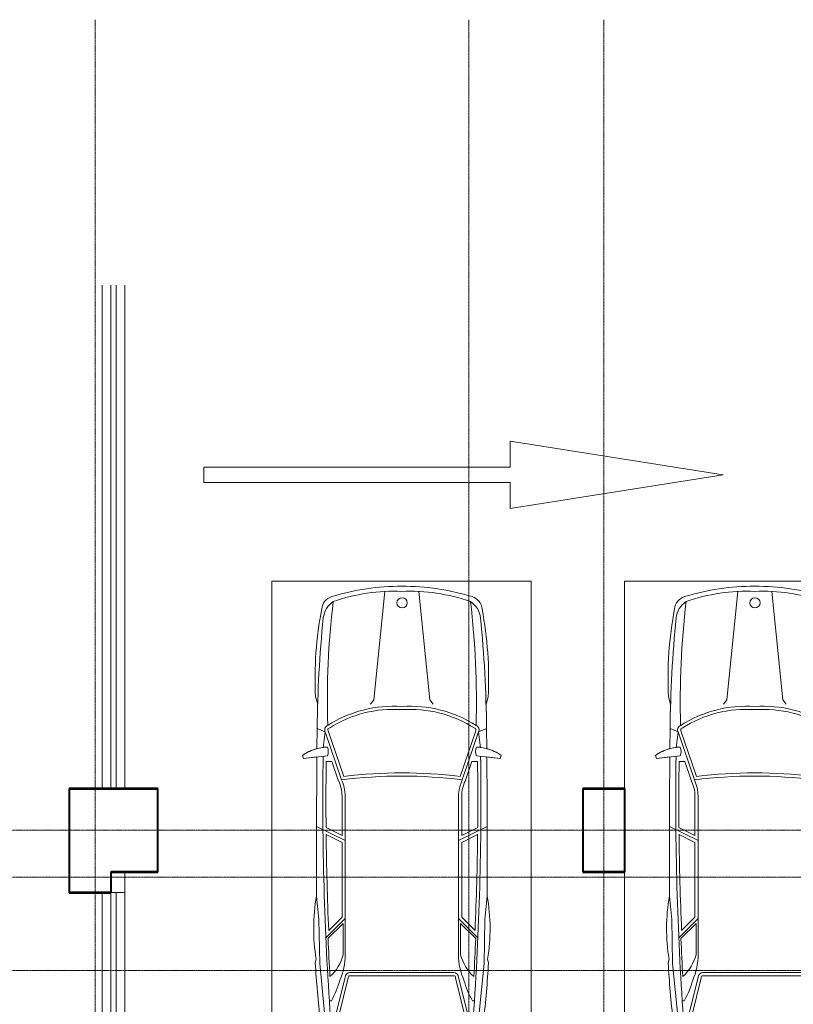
# Model space of a CAD drawing. Header units: millimetres. Extents: x 5617 to 106392, y -10603 to 59260.
# Tile 23 of 44: x 71148 to 78602, y 49774 to 59260. Entities that reach past the tile are written whole.
import ezdxf

# ---------------------------------------------------------------- set-up
doc = ezdxf.new("R2010")
doc.units = ezdxf.units.MM
doc.linetypes.add('ADSK_Линия сетки', pattern=[25, 20, -2.5, 0, -2.5])
doc.linetypes.add('Линия сетки', pattern=[25, 20, -2.5, 0, -2.5])
for name, color, linetype, lineweight in [('Обобщенные модели', 7, 'Continuous', 18), ('Оси', 7, 'Continuous', 9), ('Парковка', 7, 'Continuous', 18), ('Перекрытия', 7, 'Continuous', 18), ('Стены разрез', 7, 'Continuous', 40), ('Элементы узлов', 7, 'Continuous', 18)]:
    doc.layers.add(name, color=color, linetype=linetype, lineweight=lineweight)

# ---------------------------------------------------------------- blocks, each defined once
blk = doc.blocks.new('CP_ДШ_Hanytex_TopJoint 24C_Половина - CP_ДШ_Hanytex_TopJoint 24C_Половина-3652430-МКСС_LB02_-11_400__Кабельные конструкции_Лотки_3')
at = {"layer": 'Обобщенные модели', "color": 254, "true_color": 0xcccccc}
for p, q in [((0, -25), (0, 110)), ((200, 110), (0, 110)), ((200, 110), (200, -25)), ((200, -25), (0, -25))]:
    blk.add_line(p, q, dxfattribs=at)
blk = doc.blocks.new('CP_ДШ_Hanytex_TopJoint 24C - CP_ДШ_Hanytex_TopJoint 24C-3950283-МКСС_LB02_-11_400__Кабельные конструкции_Лотки_3')
at = {"layer": 'Обобщенные модели', "color": 254, "true_color": 0xcccccc}
for p, q in [((7400, 110), (2548.9, 110)), ((7400, 110), (7400, -110)), ((7400, 25), (2548.9, 25)), ((7400, -25), (7400, 25)), ((2548.9, -25), (7400, -25)), ((7400, -110), (2548.9, -110))]:
    blk.add_line(p, q, dxfattribs=at)
blk = doc.blocks.new('CP_ДШ_Hanytex_TopJoint 24C - CP_ДШ_Hanytex_TopJoint 24C-3950284-МКСС_LB02_-11_400__Кабельные конструкции_Лотки_3')
at = {"layer": 'Обобщенные модели', "color": 254, "true_color": 0xcccccc}
for p, q in [((0, -110), (0, 110)), ((2300, 110), (0, 110)), ((2300, 110), (2300, -110)), ((2300, 25), (0, 25)), ((0, 25), (0, -25)), ((2300, -25), (2300, 25)), ((0, -25), (2300, -25)), ((2300, -110), (0, -110))]:
    blk.add_line(p, q, dxfattribs=at)
blk = doc.blocks.new('199_Парковочные места 3 класса и МГН - Средний класс-5604846-МКСС_LB02_-11_400__Кабельные конструкции_Лотки_3')
at = {"layer": 'Парковка', "color": 254, "true_color": 0xcccccc}
for p, q in [((0, -5300), (0, 0)), ((0, 0), (2500, 0)), ((2500, 0), (2500, -5300)), ((250, -4625), (250, -4775)), ((250, -4625), (350, -4625)), ((350, -4625), (350, -4665)), ((2150, -4625), (2150, -4665)), ((2150, -4625), (2250, -4625)), ((2250, -4625), (2250, -4775)), ((300, -4665), (2200, -4665)), ((300, -4735), (2200, -4735)), ((350, -4735), (350, -4775)), ((2150, -4735), (2150, -4775)), ((250, -4775), (350, -4775)), ((2150, -4775), (2250, -4775)), ((2500, -5300), (0, -5300))]:
    blk.add_line(p, q, dxfattribs=at)
for centre, start, end in [((300, -4700), 90, 270), ((2200, -4700), 270, 90)]:
    blk.add_arc(centre, 35, start, end, dxfattribs=at)
at = {"layer": 'Элементы узлов', "color": 254, "true_color": 0xcccccc}
for p, q in [((983.8, -1142.3), (1089.6, -98.7)), ((1523.8, -1142.3), (1418.1, -98.7)), ((422.3, -1114.3), (442.5, -1185.5)), ((422.3, -1114.3), (442.5, -1185.5)), ((2085.4, -1114.3), (2065.2, -1185.5)), ((2065.2, -1185.5), (2085.4, -1114.3)), ((952.8, -1185.7), (983.8, -1142.3)), ((1554.8, -1185.7), (1523.8, -1142.3)), ((435.9, -1612.5), (437.8, -1418.4)), ((437.8, -1418.4), (435.9, -1612.5)), ((515.3, -1452.5), (437.8, -1418.4)), ((1992.3, -1452.5), (2069.9, -1418.4)), ((2071.8, -1612.5), (2069.9, -1418.4)), ((2071.8, -1612.5), (2069.9, -1418.4)), ((515.3, -1452.5), (496.7, -1604.6)), ((515.3, -1452.5), (672.7, -1914.3)), ((542.8, -1440), (693.3, -1881.5)), ((1964.9, -1440), (1814.4, -1881.5)), ((1992.3, -1452.5), (1834.9, -1914.3)), ((1992.3, -1452.5), (2010.9, -1604.6)), ((297.9, -1678.4), (307.5, -1706.8)), ((297.9, -1678.4), (307.5, -1706.8)), ((307.5, -1706.8), (535.8, -1682.8)), ((307.5, -1706.8), (435.2, -1693.4)), ((2200.1, -1706.8), (1971.9, -1682.8)), ((2072.4, -1693.4), (2200.1, -1706.8)), ((2209.8, -1678.4), (2200.1, -1706.8)), ((2200.1, -1706.8), (2209.8, -1678.4)), ((580.4, -1736.3), (524.7, -1736.3)), ((580.4, -1736.3), (644.8, -1925.3)), ((1927.3, -1736.3), (1862.8, -1925.3)), ((1927.3, -1736.3), (1982.9, -1736.3)), ((677.7, -2069.4), (677.7, -2449.4)), ((707.7, -2069.1), (707.7, -3598.1)), ((1800, -2069.1), (1799.9, -3598.1)), ((1830, -2069.4), (1830, -2449.4)), ((707.7, -2497.5), (431.5, -2362.6)), ((1800, -2497.5), (2076.1, -2362.6)), ((677.7, -2449.4), (523.4, -2374)), ((677.7, -2516.2), (524, -2441.1)), ((1830, -2449.4), (1984.3, -2374)), ((1830, -2516.2), (1983.6, -2441.1)), ((677.7, -2516.2), (677.7, -3236.7)), ((1830, -2516.2), (1830, -3236.7)), ((453.3, -3259.9), (431.6, -3033.4)), ((2054.4, -3259.9), (2076.1, -3033.4)), ((462.6, -3681.8), (453.3, -3259.9)), ((707.7, -3249.1), (521.7, -3435.1)), ((687.7, -3297.4), (542, -3443)), ((677.7, -3236.7), (548.7, -3365.7)), ((687.7, -3297.4), (687.7, -3598.1)), ((1799.9, -3249.1), (1986, -3435.1)), ((1819.9, -3297.4), (1819.9, -3598.1)), ((1819.9, -3297.4), (1965.6, -3443)), ((1830, -3236.7), (1959, -3365.7)), ((2045.1, -3681.8), (2054.4, -3259.9)), ((419.2, -3675.6), (428.5, -3641.5)), ((428.5, -3641.5), (419.2, -3675.6)), ((511.9, -4192.1), (462.6, -3681.8)), ((1995.8, -4192.1), (2045.1, -3681.8)), ((2088.5, -3675.6), (2079.2, -3641.5)), ((2088.5, -3675.6), (2079.2, -3641.5)), ((1253.8, -3770.9), (753.8, -3770.9)), ((1253.8, -3770.9), (1753.8, -3770.9)), ((707.7, -3817), (596, -4265.1)), ((737.9, -3819.8), (645.9, -4188.9)), ((1253.8, -3800.9), (753.8, -3800.9)), ((1253.8, -3800.9), (1753.8, -3800.9)), ((1769.7, -3819.8), (1861.7, -4188.9)), ((1799.9, -3817), (1911.6, -4265.1)), ((574.3, -4041.7), (555, -4041.7)), ((1933.4, -4041.7), (1952.6, -4041.7)), ((1188.1, -4261.3), (1176.6, -4307.4)), ((1319.5, -4261.3), (1331, -4307.4))]:
    blk.add_line(p, q, dxfattribs=at)
blk.add_circle((1255.7, -208.4), 49.6, dxfattribs=at)
for centre, radius, start, end in [((1253.8, -2377.4), 2329.4, 90.0001, 106.87163), ((1253.8, -2377.4), 2329.4, 90.0001, 106.87163), ((1253.8, -2377.4), 2329.4, 73.12837, 89.9999), ((1253.8, -2377.4), 2329.4, 73.12837, 89.9999), ((617.5, -279.1), 136.8, 106.87163, 175.06646), ((617.5, -279.1), 136.8, 106.87163, 175.06646), ((1178.2, -1868.5), 1772, 87.55356, 109.28685), ((1329.5, -1868.5), 1772, 70.71315, 92.44644), ((1890.2, -279.1), 136.8, 4.93354, 73.12837), ((1890.2, -279.1), 136.8, 4.93354, 73.12837), ((3990.7, -937.1), 3572.9, 169.19502, 182.84297), ((3990.7, -937.1), 3572.9, 169.19502, 182.84297), ((710.3, -375.7), 214.7, 123.15565, 174.25868), ((8357.7, -1141), 7822.1, 173.06091, 181.81947), ((1797.4, -375.7), 214.7, 5.74132, 56.84435), ((-5850.1, -1141), 7822.1, 358.18053, 6.93909), ((-1483.1, -937.1), 3572.9, 357.15703, 10.80498), ((-1483.1, -937.1), 3572.9, 357.15703, 10.80498), ((12318.1, -1542.7), 11881, 174.25868, 179.4003), ((-9810.4, -1542.7), 11881, 0.5997, 5.74132), ((12318.1, -1542.7), 11881, 178.27689, 179.4003), ((1172.2, -2380), 1175.5, 86.01808, 122.56229), ((1335.5, -2380), 1175.5, 57.43771, 93.98192), ((-9810.4, -1542.7), 11881, 0.5997, 1.72311), ((1172.2, -2380), 1145.5, 85.91361, 122.56229), ((1335.5, -2380), 1145.5, 57.23043, 94.08639), ((555, -1431.5), 44.9, 110.13727, 207.92346), ((555, -1431.5), 14.9, 110.13727, 214.65666), ((1952.7, -1431.5), 14.9, 325.34334, 79.17584), ((1952.7, -1431.5), 44.9, 332.07654, 69.86273), ((545.7, -2019.9), 421.9, 91.34489, 125.96656), ((545.7, -2019.9), 421.9, 105.08018, 125.96656), ((444.1, -1640.4), 100.9, 335.18442, 24.81558), ((2063.5, -1640.4), 100.9, 155.18442, 204.81558), ((1962, -2019.9), 421.9, 54.03344, 88.65511), ((1962, -2019.9), 421.9, 54.03344, 74.91982), ((122294.8, -2693.9), 121863.7, 179.529578, 180.159624), ((122294.8, -2693.9), 121863.7, 179.529578, 180.159624), ((29999.8, -2117.9), 29507.5, 179.16337, 184.05433), ((-27492.1, -2117.9), 29507.5, 355.94567, 0.83663), ((-119787.1, -2693.9), 121863.7, 359.840376, 0.470422), ((-119787.1, -2693.9), 121863.7, 359.840376, 0.470422), ((29999.8, -2117.9), 29477.5, 179.25824, 180.49792), ((-27492.1, -2117.9), 29477.5, 359.50208, 0.74176), ((1253.8, -6444.6), 4567.5, 82.69086, 97.30888), ((1253.8, -6444.6), 4597.5, 82.99641, 97.00333), ((308.1, -2077.9), 369.7, 1.31708, 24.38604), ((308.1, -2077.9), 399.7, 1.26668, 24.1731), ((2199.5, -2077.9), 399.7, 155.8269, 178.73332), ((2199.5, -2077.9), 369.7, 155.61396, 178.68292), ((29999.8, -2117.9), 29477.5, 180.62835, 182.42614), ((-27492.1, -2117.9), 29477.5, 357.57386, 359.37165), ((2197.9, -3346.5), 1793.9, 169.94924, 189.46651), ((2197.9, -3346.5), 1793.9, 169.94924, 189.46651), ((309.7, -3346.5), 1793.9, 350.53349, 10.05076), ((309.7, -3346.5), 1793.9, 350.53349, 10.05076), ((29999.8, -2117.9), 29487.5, 182.57574, 183.2896), ((-27492.1, -2117.9), 29487.5, 356.7104, 357.42426), ((270, -3491.9), 431, 312.44171, 345.73967), ((104.4, -3598.1), 603.3, 335.9999, 0.0001), ((2403.2, -3598.1), 603.3, 179.9999, 204.0001), ((2237.6, -3491.9), 431, 194.26033, 227.55829), ((9206.1, -3181.8), 8800.8, 183.21671, 186.88355), ((9206.1, -3181.8), 8800.8, 183.21671, 186.88355), ((-6698.4, -3181.8), 8800.8, 353.11645, 356.78329), ((-6698.4, -3181.8), 8800.8, 353.11645, 356.78329), ((753.8, -3817), 46.1, 90, 180), ((1753.8, -3817), 46.1, 0, 90), ((-103, -3648.4), 783.2, 329.85536, 345.58144), ((753.8, -3817), 16.1, 90, 189.78728), ((1753.8, -3817), 16.1, 350.21272, 90), ((2610.7, -3648.4), 783.2, 194.41856, 210.14464), ((571.1, -4224.2), 103.1, 186.88355, 266.35928), ((571.1, -4224.2), 103.1, 186.88355, 266.35928), ((592.6, -4184.1), 81.1, 185.69288, 272.42286), ((599.8, -4201.7), 33.8, 184.05433, 277.09501), ((1185.4, -179.7), 4127.7, 261.79078, 270.94992), ((1253.8, 3792.2), 8053.7, 265.37189, 274.62811), ((1253.8, 2688.8), 6904.6, 264.9489, 275.0511), ((1322.3, -179.7), 4127.7, 269.05008, 278.20922), ((1907.8, -4201.7), 33.8, 262.90499, 355.94567), ((1915.1, -4184.1), 81.1, 267.57714, 354.30712), ((1936.5, -4224.2), 103.1, 273.64072, 353.11645), ((1936.5, -4224.2), 103.1, 273.64072, 353.11645), ((1249.8, 6442.3), 10791.2, 266.35928, 270.02128), ((1249.8, 6442.3), 10791.2, 266.35928, 270.02128), ((1257.8, 6442.3), 10791.2, 269.97872, 273.64072), ((1257.8, 6442.3), 10791.2, 269.97872, 273.64072)]:
    blk.add_arc(centre, radius, start, end, dxfattribs=at)
blk = doc.blocks.new('199_Паркинг_Дорожная разметка - Стрелка_Прямое_Движение-4798525-МКСС_LB02_-11_400__Кабельные конструкции_Лотки_3')
at = {"layer": 'Парковка', "color": 254, "true_color": 0xcccccc}
for p, q in [((0, 2504), (-324.3, 450)), ((324.3, 450), (0, 2504)), ((-324.3, 450), (-75, 450)), ((-75, 450), (-75, -2500)), ((75, -2500), (75, 450)), ((75, 450), (324.3, 450)), ((-75, -2500), (75, -2500))]:
    blk.add_line(p, q, dxfattribs=at)
blk = doc.blocks.new('135_SLK_GD_AR_rvt-1-МКСС_LB02_-11_400__Кабельные конструкции_Лотки_3')
at = {"layer": 'Перекрытия', "color": 254, "true_color": 0xcccccc}
for p, q in [((57300, 50850), (57300, 51850)), ((57300, 51850), (57615, 51850)), ((57835, 51850), (58150, 51850)), ((58150, 51850), (58150, 51050)), ((58150, 51050), (57835, 51050)), ((57615, 50850), (57300, 50850))]:
    blk.add_line(p, q, dxfattribs=at)
at = {"layer": 'Стены разрез', "color": 254, "true_color": 0xcccccc}
for p, q in [((58152, 51852), (57298, 51852)), ((57298, 51852), (57298, 51850)), ((57298, 51850), (57298, 50850)), ((57300, 51850), (58150, 51850)), ((57300, 50850), (57300, 51850)), ((58150, 51850), (58150, 51050)), ((58152, 51850), (58152, 51852)), ((58152, 51048), (58152, 51850)), ((62652, 51852), (62248, 51852)), ((62248, 51852), (62248, 51850)), ((62248, 51850), (62248, 51050)), ((62250, 51850), (62650, 51850)), ((62250, 51050), (62250, 51850)), ((62650, 51850), (62650, 51050)), ((62652, 51850), (62652, 51852)), ((62652, 51048), (62652, 51850)), ((58150, 51050), (57700, 51050)), ((57700, 51050), (57700, 51048)), ((57700, 51048), (57700, 50850)), ((57702, 51048), (58150, 51048)), ((57702, 50848), (57702, 51048)), ((58150, 51048), (58152, 51048)), ((62248, 51050), (62248, 51048)), ((62248, 51048), (62650, 51048)), ((62650, 51050), (62250, 51050)), ((62650, 51048), (62652, 51048)), ((57298, 50850), (57298, 50848)), ((57298, 50848), (57700, 50848)), ((57700, 50850), (57300, 50850)), ((57700, 50848), (57702, 50848))]:
    blk.add_line(p, q, dxfattribs=at)
at = {"layer": 'Обобщенные модели', "color": 254, "lineweight": 18, "true_color": 0xcccccc}
for name, p, rotation in [('CP_ДШ_Hanytex_TopJoint 24C - CP_ДШ_Hanytex_TopJoint 24C-3950283-МКСС_LB02_-11_400__Кабельные конструкции_Лотки_3', (57725, 59250), 269.9999999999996), ('CP_ДШ_Hanytex_TopJoint 24C_Половина - CP_ДШ_Hanytex_TopJoint 24C_Половина-3652430-МКСС_LB02_-11_400__Кабельные конструкции_Лотки_3', (57725, 51050), 269.9999999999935), ('CP_ДШ_Hanytex_TopJoint 24C - CP_ДШ_Hanytex_TopJoint 24C-3950284-МКСС_LB02_-11_400__Кабельные конструкции_Лотки_3', (57725, 50850), 269.9999999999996)]:
    blk.add_blockref(name, p, dxfattribs=dict(at, rotation=rotation))
at = {"layer": 'Парковка', "color": 254, "lineweight": 18, "true_color": 0xcccccc, "rotation": 269.9999999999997}
blk.add_blockref('199_Паркинг_Дорожная разметка - Стрелка_Прямое_Движение-4798525-МКСС_LB02_-11_400__Кабельные конструкции_Лотки_3', (61096, 54875), dxfattribs=at)
at = {"layer": 'Парковка', "color": 254, "lineweight": 18, "true_color": 0xcccccc}
for p in [(59250, 53850), (62650, 53850)]:
    blk.add_blockref('199_Парковочные места 3 класса и МГН - Средний класс-5604846-МКСС_LB02_-11_400__Кабельные конструкции_Лотки_3', p, dxfattribs=at)

msp = doc.modelspace()

# ---------------------------------------------------------------- linework, layer by layer
at = {"layer": 'Оси', "linetype": 'Линия сетки'}
for p, q in [((71876.5, -9728.2), (71876.5, 59259.8)), ((75476.5, -9728.2), (75476.5, 59259.8)), ((76776.5, -9728.2), (76776.5, 59259.8))]:
    msp.add_line(p, q, dxfattribs=at)
at = {"layer": 'Оси', "linetype": 'ADSK_Линия сетки'}
for p, q in [((105516.8, 51450), (28647.1, 51450)), ((105516.8, 51000), (28647.1, 51000)), ((105516.8, 50100), (28647.1, 50100))]:
    msp.add_line(p, q, dxfattribs=at)

# ---------------------------------------------------------------- block references
at = {"lineweight": 5}
msp.add_blockref('135_SLK_GD_AR_rvt-1-МКСС_LB02_-11_400__Кабельные конструкции_Лотки_3', (14326.5, 0), dxfattribs=at)

doc.saveas('drawing.dxf')
